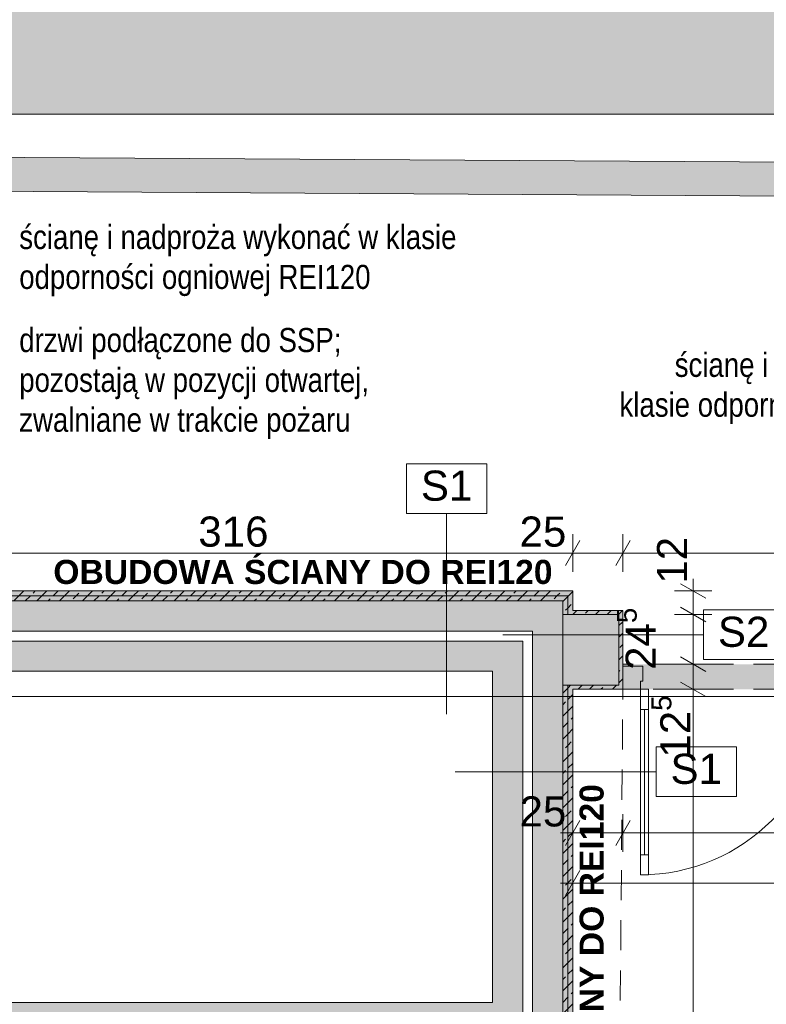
# Paper-space layout 'A-29. RZUT - PIĘTRO -1' of a CAD drawing. Header units: millimetres. Extents: x 0 to 950, y 0 to 750.
# Tile 17 of 28: x 375 to 449, y 203 to 301. Entities that reach past the tile are written whole.
import ezdxf
from ezdxf.xclip import XClip

# ---------------------------------------------------------------- set-up
doc = ezdxf.new("R2010")
doc.units = ezdxf.units.MM
doc.header["$MEASUREMENT"] = 0
doc.header["$XCLIPFRAME"] = 0
for name, pattern in [('DASHDOTX2', [1000, 500, -250, 0, -250]), ('Przer. długie kreski', [2.5, 1.5, -1]), ('PRZERYWANA_DU_A', [550, 350, -200])]:
    doc.linetypes.add(name, pattern=pattern)
for name, color, linetype, lineweight in [('0_Nr_pióra__2', 8, 'Continuous', 13), ('A_winda_Nr_pióra__1', 7, 'Continuous', 20), ('A_wymiary_Nr_pióra__1', 7, 'Continuous', 20), ('A_wymiary_Nr_pióra__2', 8, 'Continuous', 13), ('A_ściany proj_Nr_pióra__1', 7, 'Continuous', 20), ('A_ściany proj_Nr_pióra__2', 8, 'Continuous', 13), ('A_ściany_Nr_pióra__1', 7, 'Continuous', 20), ('Drzwi Archicad_Nr_pióra__3', 252, 'Continuous', 13)]:
    doc.layers.add(name, color=color, linetype=linetype, lineweight=lineweight)
for name, color, linetype, lineweight, true_color in [('A_opis ścian_Nr_pióra__19', 7, 'Continuous', 5, 0x191919), ('A_opis_Nr_pióra__10', 7, 'Continuous', 13, 0x4b4b4b), ('A_opis_Nr_pióra__8', 7, 'Continuous', 13, 0x4c4c4c), ('A_osie_Nr_pióra__16', 7, 'Continuous', 5, 0x0f0f0f), ('A_ppoż proj_Nr_pióra__10', 7, 'Continuous', 13, 0x4b4b4b), ('A_ppoż proj_Nr_pióra__8', 7, 'Continuous', 13, 0x4c4c4c), ('A_ściany proj_Nr_pióra__10', 7, 'Continuous', 13, 0x4b4b4b), ('A_ściany proj_Nr_pióra__21', 7, 'Continuous', 5, 0xb0b0b0)]:
    doc.layers.add(name, color=color, linetype=linetype, lineweight=lineweight, true_color=true_color)
for name, color, linetype in [('A_podrys', 7, 'Continuous'), ('A_ppoż proj', 7, 'Continuous'), ('A_winda', 7, 'Continuous'), ('A_ściany', 7, 'Continuous'), ('A_ściany proj', 7, 'Continuous')]:
    doc.layers.add(name, color=color, linetype=linetype)
doc.styles.add('STYL_AUTOMATYCZNY_1', font='arial.ttf')
doc.styles.add('STYL_AUTOMATYCZNY_2', font='ARIALN.TTF')
doc.styles.add('STYL_AUTOMATYCZNY_3', font='arial.ttf')
doc.styles.add('STYL_AUTOMATYCZNY_5', font='arial.ttf')
pattern_1 = [(45, (-3203.2107, -656.7228), (-1.1404925, 1.1404925), []), (45, (-3202.0702, -656.7228), (-1.1404925, 1.1404925), [0.80646, -0.40322])]

# ---------------------------------------------------------------- blocks, each defined once
blk = doc.blocks.new('Rysunek_2_2', base_point=(-3203.211, -656.723))
at = {"linetype": 'Continuous', "lineweight": 0, "true_color": 0x484848}
blk.add_hatch(color=251, dxfattribs=at).paths.add_polyline_path([(365.172, 519.047), (365.172, 291.427), (535.172, 291.427), (535.172, 519.047)])
at = {"layer": 'A_ppoż proj', "linetype": 'Continuous', "lineweight": 0, "true_color": 0x121212}
h = blk.add_hatch(color=250, dxfattribs=at)
h.paths.add_polyline_path([(304.334, 243.927), (304.334, 236.827), (303.634, 236.827), (303.634, 232.427), (304.334, 232.427), (304.334, 162.427), (303.634, 162.427), (303.634, 158.027), (304.334, 158.027), (304.334, 150.927), (422.084, 150.927), (422.084, 111.262), (424.584, 111.262), (424.584, 150.927), (429.992, 150.927), (429.992, 156.127), (434.392, 156.127), (434.392, 163.527), (429.992, 163.527), (429.992, 234.127), (434.992, 234.127), (434.992, 241.975), (429.992, 241.975), (429.992, 243.927), (350.503, 243.927), (350.503, 283.887), (345.003, 283.905), (344.997, 282.905), (347.997, 282.887), (348.003, 243.927)])
h.paths.add_polyline_path([(366.833, 153.427), (306.834, 153.427), (306.834, 241.427), (366.833, 241.427), (366.834, 242.927), (428.992, 242.927), (428.992, 241.575), (434.592, 241.575), (434.592, 234.527), (428.992, 234.527), (428.992, 163.127), (433.992, 163.127), (433.992, 156.527), (428.992, 156.527), (428.992, 151.927), (366.834, 151.927)], flags=0)
blk.add_hatch(color=250, dxfattribs=at).paths.add_polyline_path([(434.992, 236.627), (434.992, 234.127), (476.992, 234.127), (476.992, 236.627)])
at = {"layer": 'A_winda', "linetype": 'Continuous', "lineweight": 0, "true_color": 0xfdfdfd}
h = blk.add_hatch(color=7, dxfattribs=at)
h.paths.add_polyline_path([(370.834, 238.927), (370.834, 199.927), (425.012, 199.927), (425.012, 238.927)])
h.paths.add_polyline_path([(422.012, 235.927), (422.012, 202.927), (373.834, 202.927), (373.834, 235.927)], flags=0)
at = {"layer": 'A_ściany', "linetype": 'Continuous', "lineweight": 0, "true_color": 0x000000}
for points in [[(345.003, 283.905), (452.065, 283.244), (452.086, 286.644), (348.003, 287.287)], [(369.834, 239.927), (425.992, 239.927), (428.992, 242.927), (366.834, 242.927)], [(428.992, 151.927), (428.992, 242.927), (425.992, 239.927), (425.992, 154.927)], [(434.592, 234.527), (434.592, 241.575), (428.992, 241.575), (428.992, 234.527)]]:
    blk.add_hatch(color=18, dxfattribs=at).paths.add_polyline_path(points)
at = {"layer": 'A_ściany proj', "linetype": 'Continuous', "lineweight": 0, "true_color": 0x4b4b4b}
h = blk.add_hatch(dxfattribs=at)
h.set_pattern_fill('FP_65_0002', color=251, style=0, pattern_type=2)
h.set_pattern_definition(pattern_1)
h.paths.add_polyline_path([(429.992, 243.927), (366.834, 243.927), (366.834, 243.427), (429.492, 243.427)])
h = blk.add_hatch(dxfattribs=at)
h.set_pattern_fill('FP_65_0002', color=251, style=0, pattern_type=2)
h.set_pattern_definition(pattern_1)
h.paths.add_polyline_path([(366.834, 242.927), (428.992, 242.927), (429.492, 243.427), (366.834, 243.427)])
h = blk.add_hatch(dxfattribs=at)
h.set_pattern_fill('FP_65_0002', color=251, style=0, pattern_type=2)
h.set_pattern_definition(pattern_1)
h.paths.add_polyline_path([(428.992, 242.927), (428.992, 241.575), (429.492, 241.575), (429.492, 243.427)])
h = blk.add_hatch(dxfattribs=at)
h.set_pattern_fill('FP_65_0002', color=251, style=0, pattern_type=2)
h.set_pattern_definition(pattern_1)
h.paths.add_polyline_path([(429.992, 241.575), (429.992, 243.927), (429.492, 243.427), (429.492, 241.575)])
h = blk.add_hatch(dxfattribs=at)
h.set_pattern_fill('FP_65_0002', color=251, style=0, pattern_type=2)
h.set_pattern_definition(pattern_1)
h.paths.add_polyline_path([(434.992, 241.975), (429.992, 241.975), (429.992, 241.575), (434.592, 241.575)])
h = blk.add_hatch(dxfattribs=at)
h.set_pattern_fill('FP_65_0002', color=251, style=0, pattern_type=2)
h.set_pattern_definition(pattern_1)
h.paths.add_polyline_path([(434.592, 241.575), (434.592, 234.527), (434.992, 234.127), (434.992, 241.975)])
h = blk.add_hatch(dxfattribs=at)
h.set_pattern_fill('FP_65_0002', color=251, style=0, pattern_type=2)
h.set_pattern_definition(pattern_1)
h.paths.add_polyline_path([(428.992, 234.527), (429.492, 234.327), (429.492, 234.527)])
h = blk.add_hatch(dxfattribs=at)
h.set_pattern_fill('FP_65_0002', color=251, style=0, pattern_type=2)
h.set_pattern_definition(pattern_1)
h.paths.add_polyline_path([(428.992, 234.527), (428.992, 163.127), (429.492, 163.127), (429.492, 234.327)])
h = blk.add_hatch(dxfattribs=at)
h.set_pattern_fill('FP_65_0002', color=251, style=0, pattern_type=2)
h.set_pattern_definition(pattern_1)
h.paths.add_polyline_path([(429.492, 234.527), (429.492, 234.327), (429.992, 234.127), (429.992, 234.527)])
h = blk.add_hatch(dxfattribs=at)
h.set_pattern_fill('FP_65_0002', color=251, style=0, pattern_type=2)
h.set_pattern_definition(pattern_1)
h.paths.add_polyline_path([(429.992, 234.127), (434.992, 234.127), (434.592, 234.527), (429.992, 234.527)])
h = blk.add_hatch(dxfattribs=at)
h.set_pattern_fill('FP_65_0002', color=251, style=0, pattern_type=2)
h.set_pattern_definition(pattern_1)
h.paths.add_polyline_path([(429.992, 234.127), (429.492, 234.327), (429.492, 234.127)])
h = blk.add_hatch(dxfattribs=at)
h.set_pattern_fill('FP_65_0002', color=251, style=0, pattern_type=2)
h.set_pattern_definition(pattern_1)
h.paths.add_polyline_path([(429.492, 234.127), (429.492, 163.127), (429.992, 163.127), (429.992, 234.127)])
at = {"layer": '0_Nr_pióra__2', "color": 8, "linetype": 'PRZERYWANA_DU_A', "lineweight": 13, "ltscale": 2, "flags": 128}
blk.add_lwpolyline([(535.172, 291.427), (365.172, 291.427), (365.172, 519.047)], dxfattribs=at)
at = {"layer": 'A_opis ścian_Nr_pióra__19', "color": 250, "linetype": 'Continuous', "lineweight": 5, "ltscale": 2, "true_color": 0x191919}
for p, q in [((421.429, 256.602), (413.429, 256.602)), ((413.429, 256.602), (413.429, 251.651)), ((421.429, 251.651), (421.429, 256.602)), ((413.429, 251.651), (421.429, 251.651)), ((417.429, 251.651), (417.429, 231.651)), ((451.017, 242.044), (443.017, 242.044)), ((443.017, 242.044), (443.017, 237.094)), ((443.017, 239.568), (423.017, 239.568)), ((443.017, 237.094), (451.017, 237.094)), ((446.294, 228.393), (438.294, 228.393)), ((438.294, 228.393), (438.294, 223.442)), ((446.294, 223.442), (446.294, 228.393)), ((438.294, 225.917), (418.294, 225.917)), ((438.294, 223.442), (446.294, 223.442))]:
    blk.add_line(p, q, dxfattribs=at)
at = {"layer": 'A_osie_Nr_pióra__16', "color": 250, "linetype": 'DASHDOTX2', "lineweight": 5, "ltscale": 2, "true_color": 0x0f0f0f}
blk.add_line((535.172, 233.427), (86.774, 233.427), dxfattribs=at)
at = {"layer": 'A_ppoż proj_Nr_pióra__10', "color": 251, "linetype": 'Przer. długie kreski', "lineweight": 13, "ltscale": 2, "true_color": 0x4b4b4b}
blk.add_line((434.392, 163.127), (434.992, 234.527), dxfattribs=at)
at = {"layer": 'A_winda_Nr_pióra__1', "color": 7, "linetype": 'PRZERYWANA_DU_A', "lineweight": 20, "ltscale": 2, "flags": 128}
for points in [[(370.834, 238.927), (425.012, 238.927), (425.012, 199.927), (370.834, 199.927)], [(422.012, 235.927), (422.012, 202.927), (373.834, 202.927), (373.834, 235.927)]]:
    blk.add_lwpolyline(points, close=True, dxfattribs=at)
at = {"layer": 'A_wymiary_Nr_pióra__1', "color": 7, "linetype": 'Continuous', "lineweight": 20, "ltscale": 2}
for p, q in [((430.714, 248.948), (429.27, 246.448)), ((435.713, 248.948), (434.27, 246.448)), ((443.241, 243.205), (440.741, 244.649)), ((440.741, 242.296), (443.241, 240.853)), ((440.741, 237.349), (443.241, 235.905)), ((440.741, 234.849), (443.241, 233.405)), ((430.714, 221.074), (429.27, 218.574)), ((435.714, 221.074), (434.27, 218.574)), ((430.714, 216.074), (429.27, 213.574))]:
    blk.add_line(p, q, dxfattribs=at)
at = {"layer": 'A_wymiary_Nr_pióra__2', "color": 8, "linetype": 'Continuous', "lineweight": 13, "ltscale": 2}
for p, q in [((429.992, 245.823), (429.992, 249.573)), ((434.992, 245.823), (434.992, 249.573)), ((366.833, 247.698), (429.992, 247.698)), ((429.992, 247.698), (434.992, 247.698)), ((434.992, 247.698), (475.992, 247.698)), ((441.991, 243.927), (441.991, 245.149)), ((443.866, 243.927), (440.116, 243.927)), ((441.991, 241.575), (441.991, 243.927)), ((443.866, 241.575), (440.116, 241.575)), ((441.991, 236.627), (441.991, 241.575)), ((443.866, 236.627), (440.116, 236.627)), ((441.991, 234.127), (441.991, 236.627)), ((443.866, 234.127), (440.116, 234.127)), ((441.991, 163.527), (441.991, 234.127)), ((429.992, 217.949), (429.992, 221.699)), ((434.992, 217.949), (434.992, 221.699)), ((428.769, 219.824), (429.992, 219.824)), ((429.992, 219.824), (434.992, 219.824)), ((434.992, 219.824), (476.992, 219.824)), ((429.992, 212.949), (429.992, 216.699)), ((428.769, 214.824), (429.992, 214.824)), ((429.992, 214.824), (484.472, 214.824))]:
    blk.add_line(p, q, dxfattribs=at)
at = {"layer": 'A_ściany proj_Nr_pióra__1', "color": 7, "linetype": 'Continuous', "lineweight": 20, "ltscale": 2, "flags": 128}
for points in [[(429.992, 243.927), (366.834, 243.927)], [(429.992, 241.975), (429.992, 243.927)], [(366.834, 242.927), (428.992, 242.927)], [(428.992, 242.927), (428.992, 241.575)], [(434.992, 241.975), (429.992, 241.975)], [(429.992, 241.575), (434.592, 241.575)], [(434.592, 241.575), (434.592, 234.527)], [(434.992, 234.127), (434.992, 241.975)], [(428.992, 234.527), (428.992, 163.127)], [(434.592, 234.527), (429.992, 234.527)], [(429.992, 234.127), (434.992, 234.127)], [(429.992, 163.527), (429.992, 234.127)]]:
    blk.add_lwpolyline(points, dxfattribs=at)
at = {"layer": 'A_ściany proj_Nr_pióra__10', "color": 251, "linetype": 'Continuous', "lineweight": 13, "ltscale": 2, "true_color": 0x4b4b4b}
for p, q in [((429.492, 243.427), (366.834, 243.427)), ((366.834, 243.427), (429.492, 243.427)), ((429.492, 241.575), (429.492, 243.427)), ((429.492, 243.427), (429.492, 241.575)), ((429.492, 234.527), (429.492, 234.327)), ((429.492, 163.127), (429.492, 234.327)), ((429.492, 234.327), (429.492, 163.127))]:
    blk.add_line(p, q, dxfattribs=at)
at = {"layer": 'A_ściany proj_Nr_pióra__2', "color": 8, "linetype": 'Continuous', "lineweight": 13, "ltscale": 2, "flags": 128}
for points in [[(429.492, 241.575), (428.992, 241.575)], [(429.992, 241.575), (429.492, 241.575)], [(428.992, 234.527), (429.492, 234.527)], [(429.492, 234.527), (429.992, 234.527)]]:
    blk.add_lwpolyline(points, dxfattribs=at)
at = {"layer": 'A_ściany proj_Nr_pióra__21', "color": 253, "linetype": 'Continuous', "lineweight": 5, "ltscale": 2, "true_color": 0xb0b0b0}
for p, q in [((434.992, 236.427), (434.992, 236.627)), ((434.992, 236.377), (434.992, 236.427)), ((434.992, 236.127), (434.992, 236.377)), ((434.992, 234.627), (434.992, 236.127)), ((434.992, 234.377), (434.992, 234.627)), ((434.992, 234.127), (434.992, 234.377))]:
    blk.add_line(p, q, dxfattribs=at)
at = {"layer": 'A_ściany_Nr_pióra__1', "color": 7, "linetype": 'Continuous', "lineweight": 20, "ltscale": 2, "flags": 128}
for points in [[(452.086, 286.644), (348.003, 287.287)], [(370.803, 283.746), (452.065, 283.244)], [(428.992, 242.927), (366.834, 242.927)], [(428.992, 151.927), (428.992, 242.927)], [(434.592, 241.575), (428.992, 241.575)], [(428.992, 241.575), (428.992, 234.527)], [(434.592, 234.527), (434.592, 241.575)], [(369.834, 239.927), (425.992, 239.927)], [(425.992, 239.927), (425.992, 198.927)], [(428.992, 234.527), (434.592, 234.527)]]:
    blk.add_lwpolyline(points, dxfattribs=at)
at = {"layer": 'Drzwi Archicad_Nr_pióra__3', "color": 252, "linetype": 'Przer. długie kreski', "lineweight": 13, "ltscale": 2}
for p, q in [((475.992, 236.627), (434.992, 236.627)), ((475.992, 234.127), (434.992, 234.127))]:
    blk.add_line(p, q, dxfattribs=at)
at = {"layer": 'Drzwi Archicad_Nr_pióra__3', "color": 252, "linetype": 'Continuous', "lineweight": 13, "ltscale": 2}
for p, q in [((434.992, 236.427), (434.992, 236.627)), ((434.992, 236.427), (434.992, 234.127)), ((436.992, 236.427), (434.992, 236.427)), ((434.992, 236.377), (434.992, 236.427)), ((434.992, 236.377), (434.992, 236.427)), ((436.992, 234.927), (436.992, 236.427)), ((434.992, 236.127), (434.992, 236.377)), ((434.992, 236.127), (434.992, 236.377)), ((434.992, 234.627), (434.992, 236.127)), ((434.992, 234.627), (434.992, 236.127)), ((434.992, 234.377), (434.992, 234.627)), ((434.992, 234.377), (434.992, 234.627)), ((436.752, 234.127), (436.752, 234.927)), ((436.752, 234.927), (436.992, 234.927)), ((434.992, 234.127), (434.992, 234.377)), ((434.992, 234.127), (434.992, 234.377)), ((434.992, 234.127), (436.752, 234.127)), ((436.752, 232.127), (436.752, 234.127)), ((436.752, 234.127), (437.552, 234.127)), ((437.552, 234.127), (437.552, 232.127)), ((437.552, 232.127), (436.752, 232.127)), ((437.152, 217.647), (437.152, 232.127)), ((436.752, 215.647), (436.752, 217.647)), ((436.752, 217.647), (437.552, 217.647)), ((437.552, 217.647), (437.552, 215.647)), ((437.552, 215.647), (436.752, 215.647))]:
    blk.add_line(p, q, dxfattribs=at)
at = {"layer": 'Drzwi Archicad_Nr_pióra__3', "color": 252, "linetype": 'Continuous', "lineweight": 13, "ltscale": 2, "flags": 128}
for points in [[(436.752, 217.647), (436.752, 232.127), (437.152, 232.127), (437.152, 217.647)], [(437.152, 217.647), (437.152, 232.127), (437.552, 232.127), (437.552, 217.647)]]:
    blk.add_lwpolyline(points, close=True, dxfattribs=at)
at = {"layer": 'Drzwi Archicad_Nr_pióra__3', "color": 252, "linetype": 'Continuous', "lineweight": 13, "ltscale": 2}
blk.add_arc((436.752, 234.127), 18.48, 270, 0, dxfattribs=at)
at = {"layer": 'A_opis ścian_Nr_pióra__19', "color": 250, "linetype": 'Continuous', "lineweight": 5, "true_color": 0x191919, "char_height": 3, "attachment_point": 2, "style": 'STYL_AUTOMATYCZNY_1'}
for s, insert in [('\\A1;{\\pqc;\\fArial|b0|i0|c238|p0;\\W1.000000;S1}', (417.429, 255.916)), ('\\A1;{\\pqc;\\fArial|b0|i0|c238|p0;\\W1.000000;S2}', (447.017, 241.358)), ('\\A1;{\\pqc;\\fArial|b0|i0|c238|p0;\\W1.000000;S1}', (442.294, 227.707))]:
    blk.add_mtext(s, dxfattribs=dict(at, insert=insert))
at = {"layer": 'A_opis_Nr_pióra__10', "color": 251, "linetype": 'Continuous', "lineweight": 13, "true_color": 0x4b4b4b, "char_height": 2.4, "line_spacing_factor": 0.992932, "style": 'STYL_AUTOMATYCZNY_2'}
for s, insert, width, attachment_point in [('\\A1;{\\pql;\\fArial Narrow|b0|i0|c238|p0;\\W1.000000;ścianę i nadproża wykonać w klasie odporności ogniowej REI120}', (374.856, 276.837), 48.4525, 4), ('\\A1;{\\pqr;\\fArial Narrow|b0|i0|c238|p0;\\W1.000000;ścianę i nadproża wykonać w klasie odporności ogniowej REI60}', (475.911, 264.104), 42.19162, 6)]:
    blk.add_mtext(s, dxfattribs=dict(at, insert=insert, width=width, attachment_point=attachment_point))
at = {"layer": 'A_opis_Nr_pióra__8', "color": 251, "linetype": 'Continuous', "lineweight": 13, "true_color": 0x4c4c4c, "insert": (374.856, 264.589), "char_height": 2.4, "width": 36.24051, "attachment_point": 4, "line_spacing_factor": 0.99263, "style": 'STYL_AUTOMATYCZNY_2'}
blk.add_mtext('\\A1;{\\pql;\\fArial Narrow|b0|i0|c238|p0;\\W1.000000;drzwi podłączone do SSP; pozostają w pozycji otwartej, zwalniane w trakcie pożaru}', dxfattribs=at)
at = {"layer": 'A_ppoż proj_Nr_pióra__8', "color": 251, "linetype": 'Continuous', "lineweight": 13, "true_color": 0x4c4c4c, "insert": (403.114, 245.803), "char_height": 2.4, "attachment_point": 5, "style": 'STYL_AUTOMATYCZNY_3'}
blk.add_mtext('\\A1;{\\pqc;\\fArial|b1|i0|c238|p0;\\W1.000000;OBUDOWA ŚCIANY DO REI120}', dxfattribs=at)
at = {"layer": 'A_ppoż proj_Nr_pióra__8', "color": 251, "linetype": 'Continuous', "lineweight": 13, "true_color": 0x4c4c4c, "insert": (431.887, 199.815), "char_height": 2.4, "attachment_point": 5, "rotation": 90, "style": 'STYL_AUTOMATYCZNY_3'}
blk.add_mtext('\\A1;{\\pqc;\\fArial|b1|i0|c238|p0;\\W1.000000;OBUDOWA ŚCIANY DO REI120}', dxfattribs=at)
at = {"layer": 'A_wymiary_Nr_pióra__1', "color": 7, "linetype": 'Continuous', "lineweight": 20, "char_height": 3, "attachment_point": 7, "style": 'STYL_AUTOMATYCZNY_5'}
for s, insert, width in [('\\A1;{\\pql;\\fArial|b0|i0|c238|p0;\\W1.000000;316}', (392.692, 248.298), 6.86451), ('\\A1;{\\pql;\\fArial|b0|i0|c238|p0;\\W1.000000;25}', (424.693, 248.298), 4.57635), ('\\A1;{\\pql;\\fArial|b0|i0|c238|p0;\\W1.000000;25}', (424.693, 220.424), 4.57635)]:
    blk.add_mtext(s, dxfattribs=dict(at, insert=insert, width=width))
at = {"layer": 'A_wymiary_Nr_pióra__1', "color": 7, "linetype": 'Continuous', "lineweight": 20, "char_height": 3, "attachment_point": 7, "rotation": 90, "style": 'STYL_AUTOMATYCZNY_1'}
for s, insert in [('\\A1;{\\pql;\\fArial|b0|i0|c238|p0;\\W1.000000;24\\fArial|b0|i0|c238|p0;\\W1.000000;\\A1{\\H.66x;\\S5^  ;}}', (439.139, 236.057)), ('\\A1;{\\pql;\\fArial|b0|i0|c238|p0;\\W1.000000;12\\fArial|b0|i0|c238|p0;\\W1.000000;\\A1{\\H.66x;\\S5^  ;}}', (442.589, 227.318))]:
    blk.add_mtext(s, dxfattribs=dict(at, insert=insert))
at = {"layer": 'A_wymiary_Nr_pióra__1', "color": 7, "linetype": 'Continuous', "lineweight": 20, "insert": (441.391, 244.649), "char_height": 3, "width": 4.57635, "attachment_point": 7, "rotation": 90, "style": 'STYL_AUTOMATYCZNY_5'}
blk.add_mtext('\\A1;{\\pql;\\fArial|b0|i0|c238|p0;\\W1.000000;12}', dxfattribs=at)

psp = doc.layouts.new('A-29. RZUT - PIĘTRO -1')

# ---------------------------------------------------------------- block references
at = {"layer": 'A_podrys', "color": 37, "linetype": 'Continuous', "lineweight": 5, "true_color": 0x656532}
ref = psp.add_blockref('Rysunek_2_2', (-3203.211, -656.723), dxfattribs=at)
XClip(ref).set_block_clipping_path([(34.2720516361, 101.426833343), (535.1719941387, 519.046833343)])

doc.saveas('drawing.dxf')
